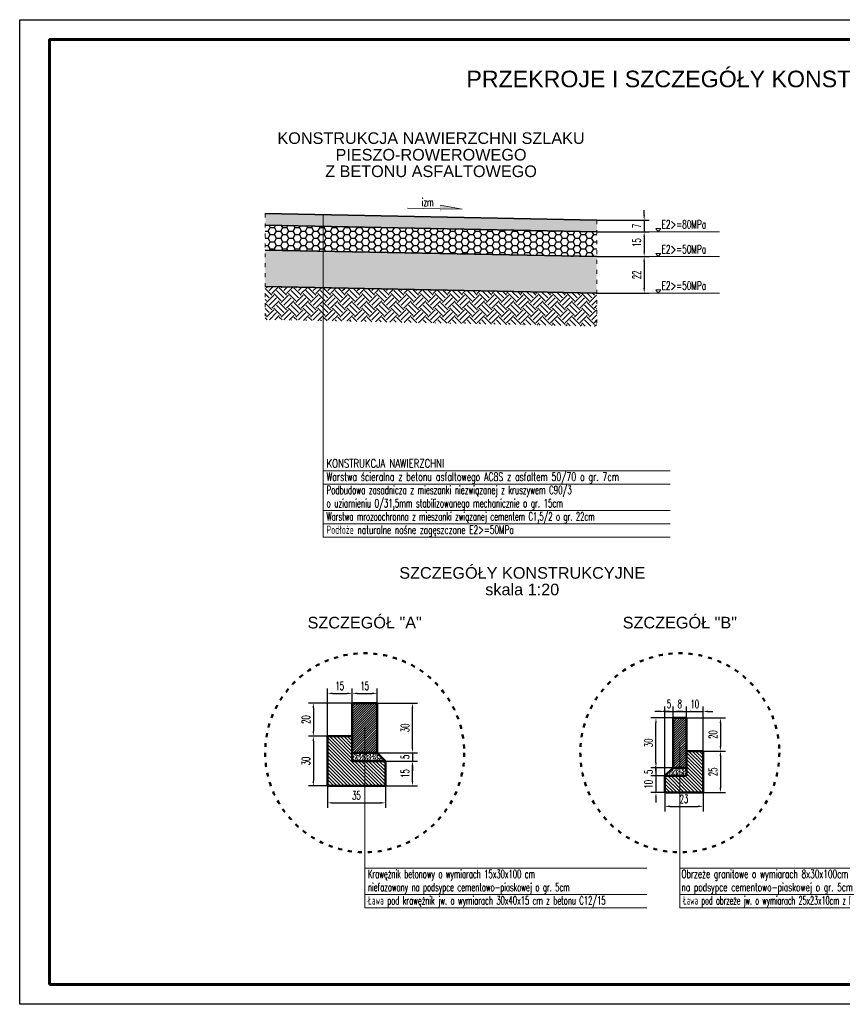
# Model space of a CAD drawing. Header units: metres. Extents: x 44226 to 45394, y -2850 to -2256.
# Tile 1 of 2: x 44226 to 44722, y -2850 to -2256. Entities that reach past the tile are written whole.
import ezdxf
from ezdxf.enums import TextEntityAlignment as Align

# ---------------------------------------------------------------- set-up
doc = ezdxf.new("R2010")
doc.units = ezdxf.units.M
doc.header["$LTSCALE"] = 2
doc.header["$MEASUREMENT"] = 0
doc.header["$PDSIZE"] = 2
doc.linetypes.add('ACAD_ISO03W100', pattern=[30, 12, -18])
doc.layers.get('0').update_dxf_attribs({"linetype": 'CONTINUOUS'})
doc.layers.get('DEFPOINTS').update_dxf_attribs({"linetype": 'CONTINUOUS'})
for name, color, linetype, lineweight in [('D_elementy', 1, 'CONTINUOUS', 50), ('D_konstrukcja', 2, 'CONTINUOUS', 35), ('D_opis', 3, 'CONTINUOUS', 20), ('dr_elementy', 1, 'CONTINUOUS', 50), ('dr_ramka', 5, 'CONTINUOUS', 60)]:
    doc.layers.add(name, color=color, linetype=linetype, lineweight=lineweight)
for name, color, linetype in [('D_wymiary', 4, 'CONTINUOUS'), ('D_wypełnienie', 8, 'CONTINUOUS'), ('TABELA', 7, 'CONTINUOUS')]:
    doc.layers.add(name, color=color, linetype=linetype)
doc.styles.add('ARIAL', font='arial.ttf')
doc.styles.add('ROMANS', font='romans.shx', dxfattribs={"width": 0.8, "height": 10})
doc.styles.add('WYMIARY', font='ROMANS.shx', dxfattribs={"width": 0.6})
doc.dimstyles.new('MP 1-20', dxfattribs={"dimscale": 20, "dimtxt": 0.25, "dimasz": 0.15, "dimexe": 0.15, "dimexo": 0, "dimgap": 0.1, "dimtad": 1, "dimzin": 12, "dimdsep": 46, "dimtxsty": 'WYMIARY', "dimcen": 0.15, "dimclrd": 256, "dimclre": 256, "dimclrt": 3, "dimaunit": 2, "dimadec": 3, "dimazin": 0, "dimtfac": 1, "dimtmove": 2, "dimatfit": 3, "dimfxl": 1, "dimtolj": 1, "dimtzin": 0, "dimarcsym": 0})

# ---------------------------------------------------------------- blocks, each defined once
blk = doc.blocks.new('pochylenie')
at = {"layer": 'D_opis'}
h = blk.add_hatch(color=256, dxfattribs=at)
h.paths.add_polyline_path([(57.7, 0.8), (24.5, 6.7), (24.5, 1.5)])
edge = h.paths.add_edge_path()
edge.add_line((26.6, -2.6), (24.5, -2.6))
edge.add_line((24.5, 1.5), (24.5, -2.6))
edge.add_line((26.6, -2.6), (24.5, 1.5))
for p, q in [((-24.5, 2.5), (24.5, 1.5)), ((57.7, 0.8), (24.5, 6.7)), ((24.5, 1.5), (57.7, 0.8))]:
    blk.add_line(p, q, dxfattribs=at)
blk = doc.blocks.new('*D6')
at = {"layer": 'DEFPOINTS', "color": 0, "transparency": 16777216}
for p in [(44573.95, -2377.2), (44574.01, -2384.2), (44602.47, -2384.2)]:
    blk.add_point(p, dxfattribs=at)
at = {"layer": 'TABELA', "lineweight": -2, "transparency": 16777216}
for p, q in [((44602.47, -2374.2), (44602.47, -2371.2)), ((44573.95, -2377.2), (44605.47, -2377.2)), ((44602.47, -2377.2), (44602.47, -2384.2)), ((44574.01, -2384.2), (44605.47, -2384.2)), ((44602.47, -2387.2), (44602.47, -2390.2))]:
    blk.add_line(p, q, dxfattribs=at)
at = {"layer": 'TABELA', "transparency": 16777216}
for points in [[(44601.97, -2374.2), (44602.97, -2374.2), (44602.47, -2377.2)], [(44601.97, -2387.2), (44602.97, -2387.2), (44602.47, -2384.2)]]:
    blk.add_solid(points, dxfattribs=at)
at = {"layer": 'TABELA', "color": 3, "transparency": 16777216, "insert": (44597.97, -2380.7), "char_height": 5, "attachment_point": 5, "rotation": 90, "style": 'WYMIARY'}
blk.add_mtext('\\A1;7', dxfattribs=at)
blk = doc.blocks.new('*D9')
at = {"layer": 'DEFPOINTS', "color": 0, "transparency": 16777216}
for p in [(44574.01, -2384.2), (44573.95, -2399.2), (44602.47, -2399.2)]:
    blk.add_point(p, dxfattribs=at)
at = {"layer": 'TABELA', "lineweight": -2, "transparency": 16777216}
for p, q in [((44574.01, -2384.2), (44605.47, -2384.2)), ((44602.47, -2387.2), (44602.47, -2396.2)), ((44573.95, -2399.2), (44605.47, -2399.2))]:
    blk.add_line(p, q, dxfattribs=at)
at = {"layer": 'TABELA', "transparency": 16777216}
for points in [[(44601.97, -2387.2), (44602.97, -2387.2), (44602.47, -2384.2)], [(44601.97, -2396.2), (44602.97, -2396.2), (44602.47, -2399.2)]]:
    blk.add_solid(points, dxfattribs=at)
at = {"layer": 'TABELA', "color": 3, "transparency": 16777216, "insert": (44597.97, -2390.7), "char_height": 5, "attachment_point": 5, "rotation": 90, "style": 'WYMIARY'}
blk.add_mtext('\\A1;15', dxfattribs=at)
blk = doc.blocks.new('*D10')
at = {"layer": 'DEFPOINTS', "color": 0, "transparency": 16777216}
for p in [(44573.95, -2399.2), (44573.95, -2421.2), (44602.47, -2421.2)]:
    blk.add_point(p, dxfattribs=at)
at = {"layer": 'TABELA', "lineweight": -2, "transparency": 16777216}
for p, q in [((44573.95, -2399.2), (44605.47, -2399.2)), ((44602.47, -2402.2), (44602.47, -2418.2)), ((44573.95, -2421.2), (44605.47, -2421.2))]:
    blk.add_line(p, q, dxfattribs=at)
at = {"layer": 'TABELA', "transparency": 16777216}
for points in [[(44601.97, -2402.2), (44602.97, -2402.2), (44602.47, -2399.2)], [(44601.97, -2418.2), (44602.97, -2418.2), (44602.47, -2421.2)]]:
    blk.add_solid(points, dxfattribs=at)
at = {"layer": 'TABELA', "color": 3, "transparency": 16777216, "insert": (44597.97, -2410.2), "char_height": 5, "attachment_point": 5, "rotation": 90, "style": 'WYMIARY'}
blk.add_mtext('\\A1;22', dxfattribs=at)
blk = doc.blocks.new('krawężnik H20 0')
for p, q in [((7248.85, 12936.06), (7263.85, 12936.06)), ((7248.85, 12901.06), (7248.85, 12936.06)), ((7263.85, 12936.06), (7263.85, 12906.06)), ((7233.85, 12886.06), (7233.85, 12916.06)), ((7233.85, 12916.06), (7248.85, 12916.06)), ((7263.85, 12906.06), (7248.85, 12906.06)), ((7268.85, 12901.06), (7263.85, 12906.06)), ((7268.85, 12901.06), (7248.85, 12901.06)), ((7268.85, 12901.06), (7268.85, 12886.06)), ((7268.85, 12886.06), (7233.85, 12886.06))]:
    blk.add_line(p, q)
blk = doc.blocks.new('*D11')
at = {"layer": 'D_wymiary', "lineweight": -2, "transparency": 16777216}
for p, q in [((44426.45, -2668.48), (44426.45, -2659.66)), ((44441.45, -2668.48), (44441.45, -2659.66)), ((44429.45, -2662.66), (44438.45, -2662.66))]:
    blk.add_line(p, q, dxfattribs=at)
at = {"layer": 'D_wymiary', "transparency": 16777216}
for points in [[(44429.45, -2662.16), (44429.45, -2663.16), (44426.45, -2662.66)], [(44438.45, -2662.16), (44438.45, -2663.16), (44441.45, -2662.66)]]:
    blk.add_solid(points, dxfattribs=at)
at = {"layer": 'DEFPOINTS', "color": 0, "transparency": 16777216}
for p in [(44441.45, -2662.66), (44426.45, -2668.48), (44441.45, -2668.48)]:
    blk.add_point(p, dxfattribs=at)
at = {"layer": 'D_wymiary', "color": 3, "transparency": 16777216, "insert": (44433.95, -2658.16), "char_height": 5, "attachment_point": 5, "style": 'WYMIARY'}
blk.add_mtext('\\A1;15', dxfattribs=at)
blk = doc.blocks.new('*D12')
at = {"layer": 'D_wymiary', "lineweight": -2, "transparency": 16777216}
for p, q in [((44411.45, -2688.48), (44411.45, -2659.66)), ((44426.45, -2668.48), (44426.45, -2659.66)), ((44414.45, -2662.66), (44423.45, -2662.66))]:
    blk.add_line(p, q, dxfattribs=at)
at = {"layer": 'D_wymiary', "transparency": 16777216}
for points in [[(44414.45, -2662.16), (44414.45, -2663.16), (44411.45, -2662.66)], [(44423.45, -2662.16), (44423.45, -2663.16), (44426.45, -2662.66)]]:
    blk.add_solid(points, dxfattribs=at)
at = {"layer": 'DEFPOINTS', "color": 0, "transparency": 16777216}
for p in [(44426.45, -2662.66), (44426.45, -2668.48), (44411.45, -2688.48)]:
    blk.add_point(p, dxfattribs=at)
at = {"layer": 'D_wymiary', "color": 3, "transparency": 16777216, "insert": (44418.95, -2658.16), "char_height": 5, "attachment_point": 5, "style": 'WYMIARY'}
blk.add_mtext('\\A1;15', dxfattribs=at)
blk = doc.blocks.new('*D13')
at = {"layer": 'D_wymiary', "lineweight": -2, "transparency": 16777216}
for p, q in [((44426.45, -2668.48), (44399.99, -2668.48)), ((44402.99, -2671.48), (44402.99, -2685.48)), ((44411.45, -2688.48), (44399.99, -2688.48))]:
    blk.add_line(p, q, dxfattribs=at)
at = {"layer": 'D_wymiary', "transparency": 16777216}
for points in [[(44402.49, -2671.48), (44403.49, -2671.48), (44402.99, -2668.48)], [(44402.49, -2685.48), (44403.49, -2685.48), (44402.99, -2688.48)]]:
    blk.add_solid(points, dxfattribs=at)
at = {"layer": 'DEFPOINTS', "color": 0, "transparency": 16777216}
for p in [(44426.45, -2668.48), (44402.99, -2688.48), (44411.45, -2688.48)]:
    blk.add_point(p, dxfattribs=at)
at = {"layer": 'D_wymiary', "color": 3, "transparency": 16777216, "insert": (44398.49, -2678.48), "char_height": 5, "attachment_point": 5, "rotation": 90, "style": 'WYMIARY'}
blk.add_mtext('\\A1;20', dxfattribs=at)
blk = doc.blocks.new('*D14')
at = {"layer": 'D_wymiary', "lineweight": -2, "transparency": 16777216}
for p, q in [((44411.45, -2688.48), (44399.99, -2688.48)), ((44402.99, -2691.48), (44402.99, -2715.48)), ((44416.45, -2718.48), (44399.99, -2718.48))]:
    blk.add_line(p, q, dxfattribs=at)
at = {"layer": 'D_wymiary', "transparency": 16777216}
for points in [[(44402.49, -2691.48), (44403.49, -2691.48), (44402.99, -2688.48)], [(44402.49, -2715.48), (44403.49, -2715.48), (44402.99, -2718.48)]]:
    blk.add_solid(points, dxfattribs=at)
at = {"layer": 'DEFPOINTS', "color": 0, "transparency": 16777216}
for p in [(44411.45, -2688.48), (44402.99, -2718.48), (44416.45, -2718.48)]:
    blk.add_point(p, dxfattribs=at)
at = {"layer": 'D_wymiary', "color": 3, "transparency": 16777216, "insert": (44398.49, -2703.48), "char_height": 5, "attachment_point": 5, "rotation": 90, "style": 'WYMIARY'}
blk.add_mtext('\\A1;30', dxfattribs=at)
blk = doc.blocks.new('*D15')
at = {"layer": 'D_wymiary', "lineweight": -2, "transparency": 16777216}
for p, q in [((44411.45, -2718.48), (44411.45, -2731.72)), ((44446.45, -2718.48), (44446.45, -2731.72)), ((44414.45, -2728.72), (44443.45, -2728.72))]:
    blk.add_line(p, q, dxfattribs=at)
at = {"layer": 'D_wymiary', "transparency": 16777216}
for points in [[(44414.45, -2728.22), (44414.45, -2729.22), (44411.45, -2728.72)], [(44443.45, -2728.22), (44443.45, -2729.22), (44446.45, -2728.72)]]:
    blk.add_solid(points, dxfattribs=at)
at = {"layer": 'DEFPOINTS', "color": 0, "transparency": 16777216}
for p in [(44411.45, -2718.48), (44446.45, -2718.48), (44446.45, -2728.72)]:
    blk.add_point(p, dxfattribs=at)
at = {"layer": 'D_wymiary', "color": 3, "transparency": 16777216, "insert": (44428.95, -2724.22), "char_height": 5, "attachment_point": 5, "style": 'WYMIARY'}
blk.add_mtext('\\A1;35', dxfattribs=at)
blk = doc.blocks.new('*D16')
at = {"layer": 'D_wymiary', "lineweight": -2, "transparency": 16777216}
for p, q in [((44446.45, -2703.48), (44465.75, -2703.48)), ((44462.75, -2715.48), (44462.75, -2706.48)), ((44446.45, -2718.48), (44465.75, -2718.48))]:
    blk.add_line(p, q, dxfattribs=at)
at = {"layer": 'D_wymiary', "transparency": 16777216}
for points in [[(44462.25, -2706.48), (44463.25, -2706.48), (44462.75, -2703.48)], [(44462.25, -2715.48), (44463.25, -2715.48), (44462.75, -2718.48)]]:
    blk.add_solid(points, dxfattribs=at)
at = {"layer": 'DEFPOINTS', "color": 0, "transparency": 16777216}
for p in [(44446.45, -2703.48), (44462.75, -2703.48), (44446.45, -2718.48)]:
    blk.add_point(p, dxfattribs=at)
at = {"layer": 'D_wymiary', "color": 3, "transparency": 16777216, "insert": (44458.25, -2710.98), "char_height": 5, "attachment_point": 5, "rotation": 90, "style": 'WYMIARY'}
blk.add_mtext('\\A1;15', dxfattribs=at)
blk = doc.blocks.new('*D17')
at = {"layer": 'D_wymiary', "lineweight": -2, "transparency": 16777216}
for p, q in [((44462.75, -2695.48), (44462.75, -2692.48)), ((44441.45, -2698.48), (44465.75, -2698.48)), ((44462.75, -2698.48), (44462.75, -2703.48)), ((44446.45, -2703.48), (44465.75, -2703.48)), ((44462.75, -2706.48), (44462.75, -2709.48))]:
    blk.add_line(p, q, dxfattribs=at)
at = {"layer": 'D_wymiary', "transparency": 16777216}
for points in [[(44462.25, -2695.48), (44463.25, -2695.48), (44462.75, -2698.48)], [(44462.25, -2706.48), (44463.25, -2706.48), (44462.75, -2703.48)]]:
    blk.add_solid(points, dxfattribs=at)
at = {"layer": 'DEFPOINTS', "color": 0, "transparency": 16777216}
for p in [(44441.45, -2698.48), (44446.45, -2703.48), (44462.75, -2703.48)]:
    blk.add_point(p, dxfattribs=at)
at = {"layer": 'D_wymiary', "color": 3, "transparency": 16777216, "insert": (44458.25, -2700.98), "char_height": 5, "attachment_point": 5, "rotation": 90, "style": 'WYMIARY'}
blk.add_mtext('\\A1;5', dxfattribs=at)
blk = doc.blocks.new('*D18')
at = {"layer": 'D_wymiary', "lineweight": -2, "transparency": 16777216}
for p, q in [((44441.45, -2668.48), (44465.75, -2668.48)), ((44462.75, -2695.48), (44462.75, -2671.48)), ((44446.45, -2698.48), (44465.75, -2698.48))]:
    blk.add_line(p, q, dxfattribs=at)
at = {"layer": 'D_wymiary', "transparency": 16777216}
for points in [[(44462.25, -2671.48), (44463.25, -2671.48), (44462.75, -2668.48)], [(44462.25, -2695.48), (44463.25, -2695.48), (44462.75, -2698.48)]]:
    blk.add_solid(points, dxfattribs=at)
at = {"layer": 'DEFPOINTS', "color": 0, "transparency": 16777216}
for p in [(44441.45, -2668.48), (44462.75, -2668.48), (44446.45, -2698.48)]:
    blk.add_point(p, dxfattribs=at)
at = {"layer": 'D_wymiary', "color": 3, "transparency": 16777216, "insert": (44458.25, -2683.48), "char_height": 5, "attachment_point": 5, "rotation": 90, "style": 'WYMIARY'}
blk.add_mtext('\\A1;30', dxfattribs=at)
blk = doc.blocks.new('*D19')
at = {"layer": 'D_wymiary', "lineweight": -2, "transparency": 16777216}
for p, q in [((44609.56, -2704.51), (44609.56, -2701.51)), ((44614.95, -2707.51), (44606.56, -2707.51)), ((44609.56, -2707.51), (44609.56, -2712.51)), ((44614.95, -2712.51), (44606.56, -2712.51)), ((44609.56, -2715.51), (44609.56, -2718.51))]:
    blk.add_line(p, q, dxfattribs=at)
at = {"layer": 'D_wymiary', "transparency": 16777216}
for points in [[(44609.06, -2704.51), (44610.06, -2704.51), (44609.56, -2707.51)], [(44609.06, -2715.51), (44610.06, -2715.51), (44609.56, -2712.51)]]:
    blk.add_solid(points, dxfattribs=at)
at = {"layer": 'DEFPOINTS', "color": 0, "transparency": 16777216}
for p in [(44614.95, -2707.51), (44609.56, -2712.51), (44614.95, -2712.51)]:
    blk.add_point(p, dxfattribs=at)
at = {"layer": 'D_wymiary', "color": 3, "transparency": 16777216, "insert": (44605.06, -2710.01), "char_height": 5, "attachment_point": 5, "rotation": 90, "style": 'WYMIARY'}
blk.add_mtext('\\A1;5', dxfattribs=at)
blk = doc.blocks.new('*D20')
at = {"layer": 'D_wymiary', "lineweight": -2, "transparency": 16777216}
for p, q in [((44614.95, -2722.51), (44614.95, -2733.83)), ((44637.95, -2722.51), (44637.95, -2733.83)), ((44617.95, -2730.83), (44634.95, -2730.83))]:
    blk.add_line(p, q, dxfattribs=at)
at = {"layer": 'D_wymiary', "transparency": 16777216}
for points in [[(44617.95, -2730.33), (44617.95, -2731.33), (44614.95, -2730.83)], [(44634.95, -2730.33), (44634.95, -2731.33), (44637.95, -2730.83)]]:
    blk.add_solid(points, dxfattribs=at)
at = {"layer": 'DEFPOINTS', "color": 0, "transparency": 16777216}
for p in [(44614.95, -2722.51), (44637.95, -2722.51), (44637.95, -2730.83)]:
    blk.add_point(p, dxfattribs=at)
at = {"layer": 'D_wymiary', "color": 3, "transparency": 16777216, "insert": (44626.45, -2726.33), "char_height": 5, "attachment_point": 5, "style": 'WYMIARY'}
blk.add_mtext('\\A1;23', dxfattribs=at)
blk = doc.blocks.new('*D21')
at = {"layer": 'D_wymiary', "lineweight": -2, "transparency": 16777216}
for p, q in [((44619.95, -2677.51), (44619.95, -2670.56)), ((44627.95, -2677.51), (44627.95, -2670.56)), ((44616.95, -2673.56), (44613.95, -2673.56)), ((44619.95, -2673.56), (44627.95, -2673.56)), ((44630.95, -2673.56), (44633.95, -2673.56))]:
    blk.add_line(p, q, dxfattribs=at)
at = {"layer": 'D_wymiary', "transparency": 16777216}
for points in [[(44616.95, -2673.06), (44616.95, -2674.06), (44619.95, -2673.56)], [(44630.95, -2673.06), (44630.95, -2674.06), (44627.95, -2673.56)]]:
    blk.add_solid(points, dxfattribs=at)
at = {"layer": 'DEFPOINTS', "color": 0, "transparency": 16777216}
for p in [(44619.95, -2677.51), (44627.95, -2673.56), (44627.95, -2677.51)]:
    blk.add_point(p, dxfattribs=at)
at = {"layer": 'D_wymiary', "color": 3, "transparency": 16777216, "insert": (44623.95, -2669.06), "char_height": 5, "attachment_point": 5, "style": 'WYMIARY'}
blk.add_mtext('\\A1;8', dxfattribs=at)
blk = doc.blocks.new('*D22')
at = {"layer": 'D_wymiary', "lineweight": -2, "transparency": 16777216}
for p, q in [((44619.95, -2677.51), (44606.56, -2677.51)), ((44609.56, -2704.51), (44609.56, -2680.51)), ((44619.95, -2707.51), (44606.56, -2707.51))]:
    blk.add_line(p, q, dxfattribs=at)
at = {"layer": 'D_wymiary', "transparency": 16777216}
for points in [[(44609.06, -2680.51), (44610.06, -2680.51), (44609.56, -2677.51)], [(44609.06, -2704.51), (44610.06, -2704.51), (44609.56, -2707.51)]]:
    blk.add_solid(points, dxfattribs=at)
at = {"layer": 'DEFPOINTS', "color": 0, "transparency": 16777216}
for p in [(44609.56, -2677.51), (44619.95, -2677.51), (44619.95, -2707.51)]:
    blk.add_point(p, dxfattribs=at)
at = {"layer": 'D_wymiary', "color": 3, "transparency": 16777216, "insert": (44605.06, -2692.51), "char_height": 5, "attachment_point": 5, "rotation": 90, "style": 'WYMIARY'}
blk.add_mtext('\\A1;30', dxfattribs=at)
blk = doc.blocks.new('obrzeże 8x30 z oporem')
for p, q in [((-8, -20), (-18, -20)), ((-18, -20), (-18, -35)), ((-18, -35), (-18, -45)), ((-8, -35), (-8, -30)), ((5, -35), (-8, -35)), ((5, -35), (0, -30)), ((5, -45), (5, -35)), ((-18, -45), (0, -45)), ((0, -45), (5, -45))]:
    blk.add_line(p, q)
blk.add_lwpolyline([(-8, -30), (0, -30), (0, 0), (-8, 0)], close=True)
blk = doc.blocks.new('*D23')
at = {"layer": 'D_wymiary', "lineweight": -2, "transparency": 16777216}
for p, q in [((44614.95, -2712.51), (44614.95, -2670.56)), ((44619.95, -2677.51), (44619.95, -2670.56)), ((44611.95, -2673.56), (44608.95, -2673.56)), ((44614.95, -2673.56), (44619.95, -2673.56)), ((44622.95, -2673.56), (44625.95, -2673.56))]:
    blk.add_line(p, q, dxfattribs=at)
at = {"layer": 'D_wymiary', "transparency": 16777216}
for points in [[(44611.95, -2673.06), (44611.95, -2674.06), (44614.95, -2673.56)], [(44622.95, -2673.06), (44622.95, -2674.06), (44619.95, -2673.56)]]:
    blk.add_solid(points, dxfattribs=at)
at = {"layer": 'DEFPOINTS', "color": 0, "transparency": 16777216}
for p in [(44619.95, -2673.56), (44619.95, -2677.51), (44614.95, -2712.51)]:
    blk.add_point(p, dxfattribs=at)
at = {"layer": 'D_wymiary', "color": 3, "transparency": 16777216, "insert": (44617.45, -2669.06), "char_height": 5, "attachment_point": 5, "style": 'WYMIARY'}
blk.add_mtext('\\A1;5', dxfattribs=at)
blk = doc.blocks.new('*D24')
at = {"layer": 'D_wymiary', "lineweight": -2, "transparency": 16777216}
for p, q in [((44627.95, -2677.51), (44627.95, -2670.56)), ((44637.95, -2697.51), (44637.95, -2670.56)), ((44624.95, -2673.56), (44621.95, -2673.56)), ((44627.95, -2673.56), (44637.95, -2673.56)), ((44640.95, -2673.56), (44643.95, -2673.56))]:
    blk.add_line(p, q, dxfattribs=at)
at = {"layer": 'D_wymiary', "transparency": 16777216}
for points in [[(44624.95, -2673.06), (44624.95, -2674.06), (44627.95, -2673.56)], [(44640.95, -2673.06), (44640.95, -2674.06), (44637.95, -2673.56)]]:
    blk.add_solid(points, dxfattribs=at)
at = {"layer": 'DEFPOINTS', "color": 0, "transparency": 16777216}
for p in [(44627.95, -2677.51), (44637.95, -2673.56), (44637.95, -2697.51)]:
    blk.add_point(p, dxfattribs=at)
at = {"layer": 'D_wymiary', "color": 3, "transparency": 16777216, "insert": (44632.95, -2669.06), "char_height": 5, "attachment_point": 5, "style": 'WYMIARY'}
blk.add_mtext('\\A1;10', dxfattribs=at)
blk = doc.blocks.new('*D25')
at = {"layer": 'D_wymiary', "lineweight": -2, "transparency": 16777216}
for p, q in [((44627.95, -2677.51), (44651.44, -2677.51)), ((44648.44, -2680.51), (44648.44, -2694.51)), ((44637.95, -2697.51), (44651.44, -2697.51))]:
    blk.add_line(p, q, dxfattribs=at)
at = {"layer": 'D_wymiary', "transparency": 16777216}
for points in [[(44647.94, -2680.51), (44648.94, -2680.51), (44648.44, -2677.51)], [(44647.94, -2694.51), (44648.94, -2694.51), (44648.44, -2697.51)]]:
    blk.add_solid(points, dxfattribs=at)
at = {"layer": 'DEFPOINTS', "color": 0, "transparency": 16777216}
for p in [(44627.95, -2677.51), (44637.95, -2697.51), (44648.44, -2697.51)]:
    blk.add_point(p, dxfattribs=at)
at = {"layer": 'D_wymiary', "color": 3, "transparency": 16777216, "insert": (44643.94, -2687.51), "char_height": 5, "attachment_point": 5, "rotation": 90, "style": 'WYMIARY'}
blk.add_mtext('\\A1;20', dxfattribs=at)
blk = doc.blocks.new('*D26')
at = {"layer": 'D_wymiary', "lineweight": -2, "transparency": 16777216}
for p, q in [((44637.95, -2697.51), (44651.44, -2697.51)), ((44648.44, -2700.51), (44648.44, -2719.51)), ((44637.95, -2722.51), (44651.44, -2722.51))]:
    blk.add_line(p, q, dxfattribs=at)
at = {"layer": 'D_wymiary', "transparency": 16777216}
for points in [[(44647.94, -2700.51), (44648.94, -2700.51), (44648.44, -2697.51)], [(44647.94, -2719.51), (44648.94, -2719.51), (44648.44, -2722.51)]]:
    blk.add_solid(points, dxfattribs=at)
at = {"layer": 'DEFPOINTS', "color": 0, "transparency": 16777216}
for p in [(44637.95, -2697.51), (44637.95, -2722.51), (44648.44, -2722.51)]:
    blk.add_point(p, dxfattribs=at)
at = {"layer": 'D_wymiary', "color": 3, "transparency": 16777216, "insert": (44643.94, -2710.01), "char_height": 5, "attachment_point": 5, "rotation": 90, "style": 'WYMIARY'}
blk.add_mtext('\\A1;25', dxfattribs=at)
blk = doc.blocks.new('*D27')
at = {"layer": 'D_wymiary', "lineweight": -2, "transparency": 16777216}
for p, q in [((44609.56, -2709.51), (44609.56, -2706.51)), ((44614.95, -2712.51), (44606.56, -2712.51)), ((44609.56, -2712.51), (44609.56, -2722.51)), ((44614.95, -2722.51), (44606.56, -2722.51)), ((44609.56, -2725.51), (44609.56, -2728.51))]:
    blk.add_line(p, q, dxfattribs=at)
at = {"layer": 'D_wymiary', "transparency": 16777216}
for points in [[(44609.06, -2709.51), (44610.06, -2709.51), (44609.56, -2712.51)], [(44609.06, -2725.51), (44610.06, -2725.51), (44609.56, -2722.51)]]:
    blk.add_solid(points, dxfattribs=at)
at = {"layer": 'DEFPOINTS', "color": 0, "transparency": 16777216}
for p in [(44614.95, -2712.51), (44609.56, -2722.51), (44614.95, -2722.51)]:
    blk.add_point(p, dxfattribs=at)
at = {"layer": 'D_wymiary', "color": 3, "transparency": 16777216, "insert": (44605.06, -2717.51), "char_height": 5, "attachment_point": 5, "rotation": 90, "style": 'WYMIARY'}
blk.add_mtext('\\A1;10', dxfattribs=at)

msp = doc.modelspace()

# ---------------------------------------------------------------- hatches: boundary and pattern name
at = {"layer": 'D_wypełnienie'}
msp.add_hatch(color=256, dxfattribs=at).paths.add_polyline_path([(44373.961, -2380.203), (44573.948, -2384.203), (44573.948, -2377.203), (44373.961, -2373.203)])
h = msp.add_hatch(dxfattribs=at)
h.set_pattern_fill('HONEY', color=256, scale=20, style=0)
h.set_pattern_definition([(0, (1244.5464, 0), (3.75, 2.16506351), [2.5, -5]), (120, (1244.5464, 0), (-3.75, 2.16506351), [2.5, -5]), (60, (1244.5464, 0), (8e-16, 4.33012702), [-5, 2.5])])
h.paths.add_polyline_path([(44373.961, -2395.203), (44573.948, -2399.203), (44573.948, -2384.203), (44373.961, -2380.203)])
h = msp.add_hatch(dxfattribs=at)
h.set_pattern_fill('GRAVEL', color=256, scale=10, style=0)
h.set_pattern_definition([(228.0127875, (1251.7464, 8), (-80, -90), [1.34536, -133.1908805]), (184.9697407, (1250.8464, 7), (120, 10), [2.30868, -228.5592476]), (132.510447, (1248.5464, 6.8), (100, -110), [1.62788, -161.160326]), (267.273689, (1244.6464, 4.3), (10, 200), [2.10238, -208.1355804]), (292.8336542, (1244.5464, 2.2), (-50, 120), [2.06155, -204.0937313]), (357.273689, (1245.3464, 0.3), (-200, 10), [2.10238, -208.1355804]), (37.6942405, (1247.4464, 0.2), (-130, -100), [2.78029, -275.2484855]), (72.2553284, (1249.6464, 1.9), (70, 220), [2.62488, -259.863215]), (121.4295656, (1250.4464, 4.4), (-80, 130), [2.1095, -208.840731]), (175.2363583, (1249.3464, 6.2), (110, -10), [2.40832, -118.0076258]), (222.3974378, (1246.9464, 6.4), (-120, -110), [3.11448, -308.33375]), (138.8140748, (1254.5464, 4.2), (-70, 60), [1.06301, -105.2384481]), (171.4692344, (1253.7464, 4.9), (130, -20), [2.02237, -200.2151142]), (225, (1251.7464, 5.2), (-1e-15, -10), [1.41421, -12.7279256]), (203.1985905, (1251.0464, 6.4), (50, 20), [0.76158, -75.396151]), (291.8014095, (1250.3464, 6.1), (-10, 30), [1.07703, -52.774618]), (30.9637565, (1250.7464, 5.1), (30, 20), [1.74929, -56.560229]), (161.565051, (1252.2464, 6), (20, -10), [1.26491, -30.3578666]), (16.3895403, (1244.5464, 6.1), (100, 30), [1.772, -175.4284515]), (70.346176, (1246.2464, 6.6), (-40, -110), [1.48661, -147.1740775]), (293.1985905, (1252.2464, 8), (-20, 50), [1.52315, -74.634581]), (343.6104597, (1252.8464, 6.6), (-100, 30), [1.772, -175.4284515]), (339.4439548, (1244.5464, -0.1), (-50, 20), [1.7088, -83.7312375]), (294.7751406, (1246.1464, -0.7), (-50, 110), [1.43178, -141.7464306]), (66.8014095, (1252.3464, -2), (20, 50), [1.52315, -74.634581]), (17.3540246, (1252.9464, -0.6), (-130, -40), [1.67631, -165.9542361]), (69.4439548, (1247.4464, -2), (-20, -50), [0.8544, -84.5856375]), (101.3099325, (1251.7464, -2), (-10, 40), [0.5099, -50.4802951]), (165.9637565, (1251.6464, -1.5), (30, -10), [2.06155, -39.1695063]), (186.009006, (1249.6464, -1), (100, 10), [1.9105, -189.1392317]), (303.6900675, (1250.7464, 4.2), (-10, 20), [1.44222, -34.6132928]), (353.1572266, (1251.5464, 3), (170, -20), [2.51794, -249.2756262]), (60.945396, (1254.0464, 2.7), (-40, -70), [1.02956, -101.9267414]), (90, (1254.546, 3.6), (-10, 10), [0.6, -9.4]), (120.2564372, (1249.4464, -0.7), (40, -70), [1.38924, -137.5352]), (48.0127875, (1248.7464, 0.5), (80, 90), [2.69072, -131.8455205]), (0, (1250.546, 2.5), (10, 10), [2.6, -7.4]), (325.3048465, (1253.1464, 2.5), (100, -70), [1.58114, -156.532743]), (254.054604, (1254.4464, 1.6), (-10, -40), [1.45602, -71.345079]), (207.6459754, (1254.0464, 0.2), (-190, -100), [2.37065, -234.6947418]), (175.4260787, (1251.9464, -0.9), (-130, 10), [2.50799, -248.290734])])
h.paths.add_polyline_path([(44373.741, -2417.199), (44573.728, -2421.198), (44573.948, -2399.203), (44373.961, -2395.203)])
h = msp.add_hatch(dxfattribs=at)
h.set_pattern_fill('EARTH', color=256, scale=25, angle=45, style=0)
h.set_pattern_definition([(45, (1244.5464, 27), (9e-16, 8.8388348), [6.25, -6.25]), (45, (1242.889, 28.657), (9e-16, 8.8388348), [6.25, -6.25]), (45, (1241.232, 30.3146), (9e-16, 8.8388348), [6.25, -6.25]), (135, (1241.232, 31.4194), (-8.8388348, 9e-16), [6.25, -6.25]), (135, (1242.889, 33.077), (-8.8388348, 9e-16), [6.25, -6.25]), (135, (1244.5464, 34.734), (-8.8388348, 9e-16), [6.25, -6.25])])
h.paths.add_polyline_path([(44373.961, -2437.203), (44573.948, -2441.203), (44573.948, -2421.203), (44373.961, -2417.203)])
h = msp.add_hatch(dxfattribs=at)
h.set_pattern_fill('ANSI31', color=256, scale=8, style=0)
h.set_pattern_definition([(45, (375.0546, 361.1358), (-0.707106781, 0.707106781), [])])
h.paths.add_polyline_path([(44441.454, -2668.484), (44426.454, -2668.484), (44426.454, -2698.484), (44441.454, -2698.484)])
h = msp.add_hatch(dxfattribs=at)
h.set_pattern_fill('ANSI31', color=256, scale=8, style=0)
h.set_pattern_definition([(45, (23096.6645, 1597.4165), (-0.70710678, 0.70710678), [])])
h.paths.add_polyline_path([(44619.954, -2707.511), (44627.954, -2707.511), (44627.954, -2677.511), (44619.954, -2677.511)])
h = msp.add_hatch(dxfattribs=at)
h.set_pattern_fill('ANSI31', color=256, scale=12, angle=90, style=0)
h.set_pattern_definition([(135, (375.0546, 361.1358), (-1.06066017, -1.06066017), [])])
h.paths.add_polyline_path([(44426.454, -2703.484), (44426.454, -2688.484), (44411.454, -2688.484), (44411.454, -2718.484), (44446.454, -2718.484), (44446.454, -2703.484)])
h = msp.add_hatch(dxfattribs=at)
h.set_pattern_fill('AR-SAND', color=256, scale=0.8, angle=90, style=0)
h.set_pattern_definition([(127.5, (375.0546, 361.1358), (-1.541459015, -0.050394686), [0, -1.216, 0, -1.36, 0, -1.3]), (97.5, (375.0546, 361.1358), (-2.25771685, 1.41582136), [0, -0.656, 0, -1.096, 0, -0.42]), (57.5, (375.0546, 360.1518), (-0.004527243, 2.49131349), [0, -0.4, 0, -1.44, 0, -1.88]), (47.5, (375.0546, 360.1518), (-0.70214045, 2.40490128), [0, -0.2, 0, -0.944, 0, -1.08])])
h.paths.add_polyline_path([(44426.454, -2698.484), (44426.454, -2703.484), (44446.454, -2703.484), (44441.454, -2698.484)])
h = msp.add_hatch(dxfattribs=at)
h.set_pattern_fill('ANSI31', color=256, scale=12, angle=90, style=0)
h.set_pattern_definition([(135, (22970.4339, 1594.0118), (-1.06066017, -1.06066017), [])])
h.paths.add_polyline_path([(44637.954, -2722.511), (44637.954, -2697.511), (44627.954, -2697.511), (44627.954, -2712.511), (44614.954, -2712.511), (44614.954, -2722.511)])
h = msp.add_hatch(dxfattribs=at)
h.set_pattern_fill('AR-SAND', color=256, scale=0.8, angle=90, style=0)
h.set_pattern_definition([(127.5, (-9215.398, 8048.1993), (-1.541459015, -0.050394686), [0, -1.216, 0, -1.36, 0, -1.3]), (97.5, (-9215.398, 8048.1993), (-2.25771685, 1.415821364), [0, -0.656, 0, -1.096, 0, -0.42]), (57.5, (-9215.398, 8047.2153), (-0.004527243, 2.49131349), [0, -0.4, 0, -1.44, 0, -1.88]), (47.5, (-9215.398, 8047.2153), (-0.70214045, 2.40490128), [0, -0.2, 0, -0.944, 0, -1.08])])
h.paths.add_polyline_path([(44619.954, -2707.511), (44614.954, -2712.511), (44627.954, -2712.511), (44627.954, -2707.511), (44625.954, -2707.511)])

# ---------------------------------------------------------------- linework, layer by layer
at = {"layer": 'D_elementy', "linetype": 'ACAD_ISO03W100', "ltscale": 0.1}
for centre in [(44433.954, -2698.484), (44623.954, -2698.484)]:
    msp.add_circle(centre, 60, dxfattribs=at)
at = {"layer": 'D_konstrukcja'}
for p, q in [((44573.948, -2377.203), (44373.961, -2373.203)), ((44573.948, -2384.203), (44373.961, -2380.203)), ((44573.948, -2399.203), (44373.961, -2395.203)), ((44573.948, -2421.203), (44373.961, -2417.203))]:
    msp.add_line(p, q, dxfattribs=at)
at = {"layer": 'D_opis', "linetype": 'ACAD_ISO03W100', "ltscale": 0.1}
for p, q in [((44373.961, -2373.203), (44373.961, -2435.203)), ((44573.948, -2377.203), (44573.948, -2439.203))]:
    msp.add_line(p, q, dxfattribs=at)
at = {"layer": 'D_opis'}
for p, q in [((44408.961, -2568.441), (44408.961, -2373.903)), ((44605.472, -2384.204), (44647.948, -2384.204)), ((44612.448, -2382.204), (44609.448, -2382.204)), ((44609.448, -2382.204), (44610.948, -2384.204)), ((44610.948, -2384.204), (44612.448, -2382.204)), ((44605.472, -2399.203), (44647.948, -2399.203)), ((44612.448, -2397.203), (44609.448, -2397.203)), ((44609.448, -2397.203), (44610.948, -2399.203)), ((44610.948, -2399.203), (44612.448, -2397.203)), ((44605.472, -2421.203), (44647.948, -2421.203)), ((44612.448, -2419.203), (44609.448, -2419.203)), ((44609.448, -2419.203), (44610.948, -2421.203)), ((44610.948, -2421.203), (44612.448, -2419.203)), ((44408.961, -2528.436), (44560.889, -2528.436)), ((44408.961, -2528.436), (44618.056, -2528.436)), ((44618.056, -2536.436), (44408.961, -2536.436)), ((44408.961, -2552.436), (44618.056, -2552.436)), ((44408.961, -2560.439), (44618.056, -2560.439)), ((44408.961, -2568.441), (44618.056, -2568.441)), ((44408.961, -2568.441), (44618.056, -2568.441)), ((44408.961, -2568.441), (44618.056, -2568.441)), ((44408.961, -2568.441), (44618.056, -2568.441)), ((44433.954, -2683.484), (44433.954, -2792.09)), ((44623.954, -2692.511), (44623.954, -2792.09)), ((44604.146, -2768.09), (44433.955, -2768.09)), ((44763.954, -2768.089), (44623.954, -2768.089)), ((44604.146, -2784.09), (44433.955, -2784.09)), ((44763.954, -2784.089), (44623.954, -2784.089)), ((44604.146, -2792.09), (44433.955, -2792.09)), ((44623.954, -2792.09), (44763.954, -2792.09))]:
    msp.add_line(p, q, dxfattribs=at)
at = {"layer": 'dr_ramka'}
msp.add_lwpolyline([(44243.954, -2838.248), (44243.954, -2268.248), (45053.954, -2268.248), (45053.954, -2838.248)], close=True, dxfattribs=at)
at = {"layer": 'TABELA'}
msp.add_lwpolyline([(44225.954, -2850.248), (44225.954, -2256.248), (45065.954, -2256.248), (45065.954, -2850.248)], close=True, dxfattribs=at)

# ---------------------------------------------------------------- block references
at = {"layer": 'D_opis', "xscale": 0.4, "yscale": 0.4, "zscale": 0.4}
msp.add_blockref('pochylenie', (44469.635, -2370.917), dxfattribs=at)
at = {"layer": 'dr_elementy'}
msp.add_blockref('krawężnik H20 0', (37177.607, -15604.546), dxfattribs=at)
at = {"layer": 'dr_elementy', "xscale": -1}
msp.add_blockref('obrzeże 8x30 z oporem', (44619.954, -2677.511), dxfattribs=at)

# ---------------------------------------------------------------- texts
at = {"layer": 'D_opis', "color": 2, "style": 'ARIAL'}
msp.add_text('PRZEKROJE I SZCZEGÓŁY KONSTRUKCYJNE', height=10, rotation=0.00416, dxfattribs=at).set_placement((44648.954, -2297.002), align=Align.CENTER)
at = {"layer": 'D_opis', "style": 'ARIAL'}
for s, p in [('KONSTRUKCJA NAWIERZCHNI SZLAKU', (44473.954, -2331.203)), ('PIESZO-ROWEROWEGO', (44473.954, -2341.203)), ('Z BETONU ASFALTOWEGO', (44473.954, -2351.203)), ('SZCZEGÓŁY KONSTRUKCYJNE', (44528.954, -2593.484)), ('skala 1:20', (44528.954, -2603.484)), ('SZCZEGÓŁ "A"', (44433.954, -2623.484)), ('SZCZEGÓŁ "B"', (44623.954, -2623.484))]:
    msp.add_text(s, height=7, dxfattribs=at).set_placement(p, align=Align.CENTER)
at = {"layer": 'D_opis', "style": 'ROMANS'}
for s, width, p in [('E2>=80MPa', 0.65, (44612.948, -2382.204)), ('E2>=50MPa', 0.65, (44612.948, -2397.203)), ('E2>=50MPa', 0.65, (44612.948, -2419.203)), ('Warstwa ścieralna z betonu asfaltowego AC8S z asfaltem 50/70 o gr. 7cm', 0.68, (44410.949, -2534.458)), ('Podbudowa zasadnicza z mieszanki niezwiązanej z kruszywem C90/3', 0.62, (44410.961, -2542.436)), ('o uziarnieniu 0/31,5mm stabilizowanego mechanicznie o gr. 15cm', 0.62, (44410.961, -2550.436)), ('Warstwa mrozoochronna z mieszanki związanej cementem C1,5/2 o gr. 22cm', 0.6, (44410.961, -2558.439)), ('Podłoże naturalne nośne zagęszczone E2>=50MPa', 0.65, (44410.961, -2566.439))]:
    msp.add_text(s, height=5, dxfattribs=dict(at, width=width)).set_placement(p)
at = {"layer": 'D_opis', "lineweight": 35, "style": 'ROMANS', "width": 0.75}
msp.add_text('KONSTRUKCJA NAWIERZCHNI', height=5, dxfattribs=at).set_placement((44410.961, -2526.436))
at = {"layer": 'D_opis', "style": 'ROMANS'}
for s, width, p in [('Krawężnik betonowy o wymiarach 15x30x100 cm', 0.6, (44435.942, -2774.111)), ('Obrzeże granitowe o wymiarach 8x30x100cm', 0.65, (44624.954, -2774.08)), ('niefazowany na podsypce cementowo-piaskowej o gr. 5cm', 0.6, (44435.943, -2782.079)), ('na podsypce cementowo-piaskowej o gr. 5cm', 0.65, (44624.954, -2782.08)), ('Ława pod krawężnik jw. o wymiarach 30x40x15 cm z betonu C12/15', 0.6, (44435.943, -2790.076)), ('Ława pod obrzeże jw. o wymiarach 25x23x10cm z betonu C12/15', 0.51, (44625.954, -2790.089))]:
    msp.add_text(s, height=5, rotation=359.99584, dxfattribs=dict(at, width=width)).set_placement(p)
at = {"layer": 'D_opis', "color": 3, "insert": (44471.927, -2366.336), "char_height": 5, "attachment_point": 5, "style": 'WYMIARY'}
msp.add_mtext('izm', dxfattribs=at)

# ---------------------------------------------------------------- dimensions: what is measured, and where the dimension line sits
at = {"layer": 'D_wymiary'}
for base, p1, p2, picture, middle in [((44426.454, -2662.655), (44411.454, -2688.484), (44426.454, -2668.484), '*D12', (44418.954, -2658.155)), ((44441.454, -2662.655), (44426.454, -2668.484), (44441.454, -2668.484), '*D11', (44433.954, -2658.155)), ((44627.954, -2673.563), (44619.954, -2677.511), (44627.954, -2677.511), '*D21', (44623.954, -2669.063)), ((44637.954, -2673.563), (44627.954, -2677.511), (44637.954, -2697.511), '*D24', (44632.954, -2669.063)), ((44446.454, -2728.724), (44411.454, -2718.484), (44446.454, -2718.484), '*D15', (44428.954, -2724.224)), ((44637.954, -2730.829), (44614.954, -2722.511), (44637.954, -2722.511), '*D20', (44626.454, -2726.329))]:
    dim = msp.add_linear_dim(base=base, p1=p1, p2=p2, dimstyle='MP 1-20', dxfattribs=at)
    dim.commit()
    dim.dimension.update_dxf_attribs({"geometry": picture, "text_midpoint": middle})
dim = msp.add_linear_dim(base=(44619.954, -2673.563), p1=(44614.954, -2712.511), p2=(44619.954, -2677.511), dimstyle='MP 1-20', dxfattribs=at)
dim.commit()
dim.dimension.update_dxf_attribs({"geometry": '*D23', "text_midpoint": (44617.454, -2669.063), "dimtype": 160})
for base, p1, p2, picture, middle in [((44402.989, -2688.484), (44426.454, -2668.484), (44411.454, -2688.484), '*D13', (44398.489, -2678.484)), ((44462.747, -2668.484), (44446.454, -2698.484), (44441.454, -2668.484), '*D18', (44458.247, -2683.484)), ((44609.562, -2677.511), (44619.954, -2707.511), (44619.954, -2677.511), '*D22', (44605.062, -2692.511)), ((44648.443, -2697.511), (44627.954, -2677.511), (44637.954, -2697.511), '*D25', (44643.943, -2687.511)), ((44402.989, -2718.484), (44411.454, -2688.484), (44416.454, -2718.484), '*D14', (44398.489, -2703.484)), ((44648.443, -2722.511), (44637.954, -2697.511), (44637.954, -2722.511), '*D26', (44643.943, -2710.011)), ((44462.747, -2703.484), (44446.454, -2718.484), (44446.454, -2703.484), '*D16', (44458.247, -2710.984)), ((44609.562, -2722.511), (44614.954, -2712.511), (44614.954, -2722.511), '*D27', (44605.062, -2717.511))]:
    dim = msp.add_linear_dim(base=base, p1=p1, p2=p2, angle=90, dimstyle='MP 1-20', dxfattribs=at)
    dim.commit()
    dim.dimension.update_dxf_attribs({"geometry": picture, "text_midpoint": middle})
for base, p1, p2, picture, middle in [((44462.747, -2703.484), (44441.454, -2698.484), (44446.454, -2703.484), '*D17', (44458.247, -2700.984)), ((44609.562, -2712.511), (44614.954, -2707.511), (44614.954, -2712.511), '*D19', (44605.062, -2710.011))]:
    dim = msp.add_linear_dim(base=base, p1=p1, p2=p2, angle=90, dimstyle='MP 1-20', dxfattribs=at)
    dim.commit()
    dim.dimension.update_dxf_attribs({"geometry": picture, "text_midpoint": middle, "dimtype": 160})
at = {"layer": 'TABELA'}
for base, p1, p2, picture, middle in [((44602.472, -2384.204), (44573.948, -2377.203), (44574.008, -2384.204), '*D6', (44597.972, -2380.703)), ((44602.472, -2421.203), (44573.948, -2399.203), (44573.948, -2421.203), '*D10', (44597.972, -2410.203))]:
    dim = msp.add_linear_dim(base=base, p1=p1, p2=p2, angle=90, dimstyle='MP 1-20', dxfattribs=at)
    dim.commit()
    dim.dimension.update_dxf_attribs({"geometry": picture, "text_midpoint": middle})
dim = msp.add_linear_dim(base=(44602.472, -2399.203), p1=(44574.008, -2384.204), p2=(44573.948, -2399.203), angle=90, dimstyle='MP 1-20', dxfattribs=at)
dim.commit()
dim.dimension.update_dxf_attribs({"geometry": '*D9', "text_midpoint": (44597.972, -2390.703), "dimtype": 160})

doc.saveas('drawing.dxf')
